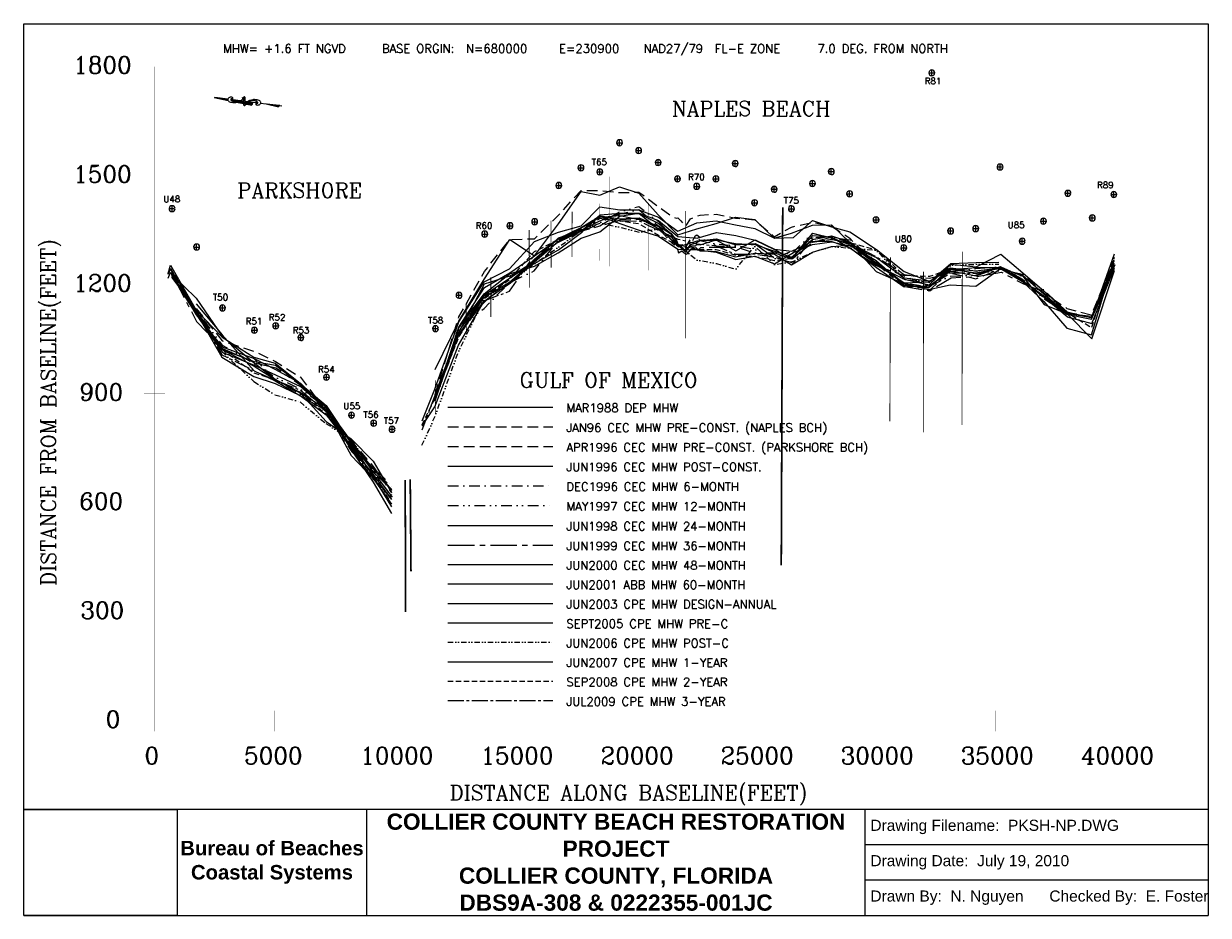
# Model space of a CAD drawing. Extents: x 1020 to 14918, y 22 to 10486.
import ezdxf

# ---------------------------------------------------------------- set-up
doc = ezdxf.new("R2010")
doc.units = 0
doc.header["$LTSCALE"] = 250
doc.header["$MEASUREMENT"] = 0
for name, pattern in [('CENTER', [2, 1.25, -0.25, 0.25, -0.25]), ('CENTER2', [1.125, 0.75, -0.125, 0.125, -0.125]), ('DASHDOT', [1, 0.5, -0.25, 0, -0.25]), ('DASHED', [0.75, 0.5, -0.25]), ('DASHED2', [0.375, 0.25, -0.125]), ('DIVIDE', [1.25, 0.5, -0.25, 0, -0.25, 0, -0.25]), ('DIVIDE2', [0.625, 0.25, -0.125, 0, -0.125, 0, -0.125])]:
    doc.linetypes.add(name, pattern=pattern)
for name, color, linetype in [('1988-03-DEP-MHW', 7, 'CONTINUOUS'), ('1996-01-CEC-MHW-PRE-C', 1, 'DASHED'), ('1996-04-CEC-MHW-PRE-C', 6, 'DASHED'), ('1996-06-CEC-MHW-POST-C', 3, 'CONTINUOUS'), ('1996-12-CEC-MHW-6MOS', 4, 'DASHDOT'), ('1997-05-CEC-MHW-12MOS', 5, 'DIVIDE'), ('1998-06-CEC-MHW-24MOS', 6, 'CONTINUOUS'), ('1999-06_CEC_MHW_36MOS', 7, 'CONTINUOUS'), ('2000-06-CEC-MHW-48MOS', 30, 'CONTINUOUS'), ('2001-06-ABB-MHW-60MOS', 7, 'CONTINUOUS'), ('2003-06-CPE-MHW-ANNUAL', 5, 'CONTINUOUS'), ('2005-09 CPE MHW PRE-C', 7, 'CONTINUOUS'), ('2006-06 CPE MHW POST-C', 3, 'DIVIDE2'), ('2007-06 CPE MHW 1-YEAR', 4, 'CONTINUOUS'), ('2008-09 CPE MHW 2-YEAR', 6, 'DASHED2'), ('2009-07 CPE MHW 3-YEAR', 8, 'CENTER2'), ('DEP-MONUMENTS', 7, 'CONTINUOUS'), ('DOCTOR-JETTY', 1, 'CONTINUOUS'), ('LABELS-GENERAL', 7, 'CONTINUOUS'), ('PCG-18-1', 5, 'CONTINUOUS'), ('PCG-21-1', 5, 'CONTINUOUS'), ('PCG-21-2', 5, 'CONTINUOUS'), ('PCG-22-1', 5, 'CONTINUOUS'), ('PIER(NAPLES)', 7, 'CONTINUOUS'), ('RG-15-4', 40, 'CONTINUOUS'), ('RG-15-8', 40, 'CONTINUOUS'), ('RG-16-1', 40, 'CONTINUOUS'), ('RG-16-3', 40, 'CONTINUOUS'), ('RG-16-7', 40, 'CONTINUOUS'), ('RG-17-3', 40, 'CONTINUOUS'), ('SIGNATURE', 7, 'CONTINUOUS'), ('STORMWATER-OUTFALL', 202, 'CONTINUOUS')]:
    doc.layers.add(name, color=color, linetype=linetype)
doc.styles.get("Standard").update_dxf_attribs({"font": 'complex.shx'})
doc.styles.add('STYLE1', font='arial.ttf')
picture_1 = doc.add_image_def('image1.tif', size_in_pixel=(660, 456))

msp = doc.modelspace()

# ---------------------------------------------------------------- linework, layer by layer
at = {"layer": '1988-03-DEP-MHW', "color": 7, "linetype": 'Continuous', "flags": 128}
for points in [[(5849, 6426), (6125, 6996), (6425, 7491), (6723, 7955), (7012, 7761), (7294, 8137), (7559, 8518), (7780, 8474), (8012, 8571), (8237, 8496), (8465, 8241), (8693, 8008), (8918, 8080), (9144, 8139), (9370, 8214), (9596, 8188), (9826, 7968), (10028, 8026), (10275, 8120), (10497, 8124), (10712, 7917), (11022, 7579), (11346, 7432), (11638, 7365), (11890, 7422), (12192, 7404), (12479, 7612), (12737, 7460), (12987, 7224), (13258, 6913), (13546, 6833), (13813, 7719)], [(2755, 7547), (3044, 7266), (3350, 6820), (3724, 6507), (3972, 6315), (4267, 6149), (4568, 5816), (4864, 5615), (5122, 5350), (5336, 4984)], [(5995, 5987), (7227, 5987)]]:
    msp.add_lwpolyline(points, dxfattribs=at)
at = {"layer": '1996-01-CEC-MHW-PRE-C', "color": 1, "linetype": 'DASHED', "flags": 128}
for points in [[(5846, 6135), (6125, 7045), (6426, 7579), (6723, 7952), (7013, 7962), (7295, 8238), (7559, 8530), (7780, 8528), (8013, 8504), (8236, 8509), (8465, 8342), (8617, 8228), (8673, 8202), (8693, 8209), (8730, 8172), (8772, 8115), (8789, 8113), (8842, 8194), (8899, 8222), (8917, 8225), (8955, 8239), (9144, 8250), (9371, 8204), (9596, 8184), (9826, 7985), (10027, 8099), (10275, 8156), (10497, 8109), (10712, 7969), (11022, 7650), (11346, 7529), (11638, 7406), (11891, 7559), (12191, 7493), (12479, 7606), (12737, 7548), (12987, 7326), (13260, 7144), (13548, 7068), (13813, 7708)], [(5995, 5756), (7227, 5756)], [(5337, 4961), (5341, 4957)]]:
    msp.add_lwpolyline(points, dxfattribs=at)
at = {"layer": '1996-04-CEC-MHW-PRE-C', "color": 6, "linetype": 'DASHED', "flags": 128}
for points in [[(3043, 7145), (3350, 6765), (3725, 6641), (3973, 6521), (4268, 6337), (4569, 5939), (4863, 5592), (5122, 5288), (5336, 4982)], [(5995, 5524), (7227, 5524)]]:
    msp.add_lwpolyline(points, dxfattribs=at)
at = {"layer": '1996-06-CEC-MHW-POST-C', "color": 3, "linetype": 'Continuous', "flags": 128}
for points in [[(5846, 6096), (6124, 6915), (6424, 7314), (6720, 7549), (7011, 7639), (7291, 7796), (7561, 7968), (7781, 8043), (8014, 8227), (8237, 8264), (8466, 8074), (8617, 7986), (8674, 7905), (8694, 7881), (8731, 7876), (8773, 7832), (8790, 7836), (8844, 7867), (8900, 7856), (8919, 7846), (8956, 7822), (9145, 7811), (9372, 7751), (9597, 7792), (9827, 7781), (10029, 7657), (10276, 7804), (10498, 7872), (10712, 7885), (11021, 7708), (11346, 7419), (11638, 7384), (11891, 7621), (12191, 7587), (12479, 7620), (12737, 7471), (12987, 7293), (13259, 7075), (13547, 7019), (13813, 7643)], [(3044, 7197), (3350, 6835), (3723, 6413), (3971, 6294), (4267, 6119), (4569, 5948), (4863, 5573), (5122, 5261), (5337, 5007)], [(5995, 5295), (7227, 5295)]]:
    msp.add_lwpolyline(points, dxfattribs=at)
at = {"layer": '1996-12-CEC-MHW-6MOS', "color": 4, "linetype": 'DASHDOT', "flags": 128}
for points in [[(5845, 6054), (6124, 6927), (6422, 7145), (6719, 7446), (7010, 7584), (7292, 7943), (7561, 8069), (7781, 8114), (8013, 8253), (8237, 8304), (8465, 8113), (8618, 7950), (8674, 7891), (8694, 7862), (8731, 7859), (8773, 7895), (8790, 7862), (8843, 7955), (8900, 7973), (8918, 7986), (8956, 7940), (9145, 7902), (9372, 7879), (9597, 7840), (9827, 7727), (10028, 7817), (10276, 7926), (10498, 7981), (10712, 7950), (11021, 7700), (11346, 7442), (11638, 7399), (11890, 7523), (12191, 7534), (12479, 7636), (12737, 7486), (12987, 7262), (13259, 7084), (13547, 7052), (13813, 7665)], [(3724, 6553), (3972, 6311), (4267, 6139), (4569, 5980), (4863, 5542), (5122, 5275), (5337, 5065)], [(5995, 5064), (7227, 5064)]]:
    msp.add_lwpolyline(points, dxfattribs=at)
at = {"layer": '1997-05-CEC-MHW-12MOS', "color": 5, "linetype": 'DIVIDE', "flags": 128}
for points in [[(5846, 6058), (6124, 6899), (6423, 7213), (6720, 7512), (7011, 7700), (7292, 7939), (7561, 8036), (7781, 8149), (8013, 8280), (8237, 8339), (8465, 8167), (8617, 8006), (8674, 7941), (8694, 7897), (8731, 7891), (8773, 7896), (8790, 7853), (8844, 7896), (8899, 7995), (8918, 8006), (8956, 7978), (9145, 7880), (9372, 7870), (9597, 7797), (9827, 7798), (10028, 7785), (10276, 8029), (10498, 7966), (10712, 7903), (11022, 7677), (11346, 7443), (11638, 7350), (11891, 7577), (12191, 7611), (12479, 7633), (12737, 7520), (12987, 7363), (13259, 7102), (13547, 7043), (13813, 7704)], [(2755, 7513), (3043, 7125), (3349, 6713), (3724, 6500), (3972, 6339), (4267, 6198), (4569, 5992), (4863, 5558), (5122, 5242), (5337, 5050)], [(5995, 4832), (7227, 4832)]]:
    msp.add_lwpolyline(points, dxfattribs=at)
at = {"layer": '1998-06-CEC-MHW-24MOS', "color": 6, "linetype": 'Continuous', "flags": 128}
for points in [[(5846, 6086), (6124, 6836), (6423, 7277), (6719, 7451), (7011, 7705), (7293, 7974), (7561, 8057), (7781, 8174), (8013, 8259), (8237, 8257), (8465, 8146), (8617, 8023), (8674, 7935), (8694, 7892), (8731, 7854), (8773, 7817), (8790, 7811), (8844, 7877), (8900, 7880), (8918, 7894), (8956, 7889), (9145, 7948), (9372, 7905), (9597, 7896), (9827, 7816), (10029, 7747), (10276, 7954), (10498, 7998), (10712, 7924), (11022, 7680), (11346, 7440), (11638, 7391), (11891, 7605), (12191, 7563), (12479, 7615), (12737, 7534), (12987, 7317), (13259, 7087), (13547, 7038), (13813, 7680)], [(2755, 7560), (3043, 7069), (3349, 6694), (3724, 6558), (3973, 6426), (4268, 6268), (4569, 5955), (4863, 5515), (5122, 5261), (5337, 5014)], [(5995, 4598), (7227, 4598)]]:
    msp.add_lwpolyline(points, dxfattribs=at)
at = {"layer": '1999-06_CEC_MHW_36MOS', "color": 8, "linetype": 'CENTER', "flags": 128}
for points in [[(5853, 6081), (6131, 6852), (6431, 7242), (6727, 7440), (7019, 7698), (7301, 7939), (7569, 8054), (7790, 8116), (8023, 8183), (8247, 8193), (8475, 8078), (8627, 7911), (8684, 7873), (8703, 7795), (8740, 7821), (8783, 7786), (8800, 7780), (8853, 7844), (8909, 7860), (8928, 7821), (8966, 7860), (9155, 7864), (9382, 7863), (9607, 7898), (9837, 7728), (10039, 7729), (10286, 7931), (10509, 7955), (10723, 7905), (11033, 7663), (11357, 7400), (11649, 7352), (11902, 7504), (12203, 7519), (12491, 7569), (12749, 7434), (12999, 7333), (13272, 7088), (13560, 7046), (13826, 7659)], [(2760, 7552), (3048, 6989), (3354, 6675), (3730, 6505), (3979, 6449), (4274, 6238), (4575, 5930), (4869, 5461), (5128, 5215), (5343, 4930)], [(5995, 4368), (7227, 4368)]]:
    msp.add_lwpolyline(points, dxfattribs=at)
at = {"layer": '2000-06-CEC-MHW-48MOS', "color": 30, "linetype": 'Continuous', "flags": 128}
for points in [[(5848, 6135), (6125, 6873), (6425, 7304), (6721, 7498), (7013, 7692), (7294, 7934), (7563, 8091), (7783, 8217), (8016, 8233), (8240, 8189), (8468, 8112), (8620, 8016), (8677, 7942), (8697, 7889), (8734, 7852), (8776, 7832), (8793, 7832), (8846, 7895), (8903, 7909), (8921, 7922), (8959, 7945), (9148, 7945), (9375, 7821), (9600, 7950), (9830, 7840), (10032, 7815), (10279, 7933), (10502, 7928), (10716, 7854), (11026, 7625), (11350, 7399), (11642, 7411), (11895, 7587), (12196, 7525), (12483, 7633), (12742, 7470), (12992, 7276), (13261, 7049), (13264, 7045), (13552, 6968), (13818, 7615)], [(2755, 7542), (3043, 7088), (3349, 6661), (3725, 6522), (3974, 6478), (4268, 6261), (4570, 6007), (4864, 5563), (5122, 5169), (5336, 4815)], [(5995, 4140), (7227, 4140)]]:
    msp.add_lwpolyline(points, dxfattribs=at)
at = {"layer": '2001-06-ABB-MHW-60MOS', "color": 7, "linetype": 'Continuous', "flags": 128}
for points in [[(5847, 6087), (6125, 6861), (6426, 7431), (6722, 7528), (7013, 7672), (7294, 7830), (7563, 8035), (7783, 8229), (8016, 8196), (8240, 8206), (8468, 8107), (8697, 7868), (8921, 7938), (9148, 7961), (9375, 7890), (9600, 7907), (9830, 7797), (10032, 7726), (10279, 8001), (10501, 7981), (10716, 7853), (11025, 7649), (11350, 7486), (11643, 7422), (11896, 7665), (12195, 7634), (12483, 7782), (12741, 7561), (12991, 7346), (13264, 7104), (13552, 7035), (13818, 7785)], [(2755, 7545), (3043, 7114), (3349, 6664), (3724, 6467), (3972, 6311), (4268, 6156), (4570, 5961), (4863, 5483), (5122, 5105), (5336, 4737)], [(5995, 3911), (7227, 3911)]]:
    msp.add_lwpolyline(points, dxfattribs=at)
at = {"layer": '2003-06-CPE-MHW-ANNUAL', "color": 5, "linetype": 'Continuous', "flags": 128}
for points in [[(5847, 6066), (6126, 6923), (6426, 7390), (6722, 7563), (7014, 7763), (7295, 7961), (7563, 8054), (7783, 8242), (8016, 8262), (8240, 8261), (8468, 8178), (8696, 7989), (8921, 7969), (9147, 8036), (9374, 8000), (9600, 7947), (9830, 7835), (10032, 7729), (10279, 8028), (10501, 7974), (10716, 7891), (11025, 7662), (11350, 7443), (11643, 7456), (11895, 7622), (12195, 7554), (12483, 7624), (12741, 7522), (12992, 7192), (13264, 7079), (13550, 6788), (13819, 7588)], [(2755, 7532), (3043, 7074), (3349, 6631), (3724, 6479), (3973, 6366), (4268, 6228), (4570, 5957), (4863, 5417), (5122, 5150), (5337, 4848)], [(5995, 3683), (7227, 3683)]]:
    msp.add_lwpolyline(points, dxfattribs=at)
at = {"layer": '2005-09 CPE MHW PRE-C', "flags": 128}
for points in [[(5696, 5826), (5843, 6198), (6124, 6985), (6424, 7457), (6720, 7607), (7012, 7928), (7293, 8040), (7561, 8113), (7781, 8337), (8014, 8303), (8238, 8301), (8466, 8214), (8694, 8051), (8918, 8147), (9145, 8171), (9372, 8125), (9597, 8083), (9828, 7968), (10051, 7976), (10274, 8175), (10499, 8103), (10714, 8044), (11024, 7836), (11348, 7579), (11652, 7462), (11898, 7670), (12193, 7685), (12462, 7686)], [(2716, 7553), (2743, 7651), (3042, 7124), (3348, 6808), (3722, 6574), (3971, 6503), (4266, 6263), (4568, 5982), (4862, 5582), (5120, 5222), (5335, 5023)], [(5995, 3455), (7227, 3455)]]:
    msp.add_lwpolyline(points, dxfattribs=at)
at = {"layer": '2006-06 CPE MHW POST-C', "flags": 128}
for points in [[(5693, 5538), (5841, 5866), (6121, 6638), (6423, 7263), (6719, 7450), (7010, 7668), (7292, 7862), (7561, 8060), (7782, 8146), (8014, 8097), (8239, 8039), (8466, 8077), (8695, 7888), (8920, 7713), (9147, 7671), (9374, 7606), (9598, 7873), (9829, 7660), (10052, 7698), (10275, 7804), (10500, 7872), (10714, 7852), (11024, 7827), (11348, 7487), (11652, 7451), (11898, 7651), (12193, 7662), (12462, 7663)], [(5995, 3227), (7227, 3227)]]:
    msp.add_lwpolyline(points, dxfattribs=at)
at = {"layer": '2006-06 CPE MHW POST-C'}
msp.add_lwpolyline([(2715, 7499), (2743, 7570), (3042, 7094), (3346, 6638), (3720, 6286), (3968, 6132), (4264, 6047), (4566, 5795), (4862, 5602), (5120, 5241), (5334, 4846)], dxfattribs=at)
at = {"layer": '2007-06 CPE MHW 1-YEAR', "flags": 128}
for points in [[(5695, 5765), (5842, 5990), (6122, 6714), (6422, 7231), (6718, 7439), (7011, 7723), (7293, 7963), (7561, 8094), (7781, 8228), (8014, 8142), (8239, 8062), (8467, 7994), (8695, 7841), (8920, 7830), (9146, 7804), (9374, 7720), (9598, 7757), (9829, 7668), (10052, 7801), (10275, 7895), (10500, 7924), (10714, 7879), (11024, 7743), (11348, 7504), (11652, 7467), (11898, 7602), (12194, 7626), (12462, 7623)], [(2716, 7564), (2742, 7562), (3042, 7096), (3346, 6571), (3721, 6345), (3969, 6264), (4265, 6121), (4567, 5897), (4861, 5517), (5120, 5195), (5334, 4901)], [(5995, 2998), (7227, 2998)]]:
    msp.add_lwpolyline(points, dxfattribs=at)
at = {"layer": '2008-09 CPE MHW 2-YEAR', "flags": 128}
for points in [[(5695, 5779), (5842, 6084), (6122, 6803), (6423, 7284), (6719, 7482), (7011, 7811), (7293, 7953), (7561, 8091), (7781, 8232), (8014, 8174), (8239, 8138), (8466, 8005), (8695, 7888), (8920, 7835), (9146, 7836), (9373, 7770), (9598, 7755), (9829, 7707), (10052, 7737), (10275, 7923), (10500, 7959), (10714, 7918), (11024, 7830), (11348, 7536), (11651, 7521), (11898, 7616), (12194, 7583), (12462, 7617), (12740, 7488), (12990, 7265), (13262, 7095), (13549, 6920), (13816, 7741)], [(5995, 2770), (7227, 2770)]]:
    msp.add_lwpolyline(points, dxfattribs=at)
at = {"layer": '2008-09 CPE MHW 2-YEAR'}
msp.add_lwpolyline([(2716, 7564), (2743, 7617), (3042, 7125), (3347, 6665), (3721, 6389), (3970, 6307), (4265, 6161), (4567, 5906), (4861, 5527), (5120, 5169), (5334, 4903)], dxfattribs=at)
at = {"layer": '2009-07 CPE MHW 3-YEAR', "flags": 128}
for points in [[(5695, 5718), (5843, 6114), (6123, 6823), (6422, 7235), (6718, 7345), (7011, 7768), (7293, 7922), (7561, 8049), (7781, 8203), (8014, 8166), (8238, 8175), (8466, 8061), (8695, 7959), (8919, 7903), (9146, 7879), (9373, 7780), (9598, 7784), (9829, 7746), (10052, 7676), (10274, 7973), (10500, 7994), (10714, 7912), (11024, 7750), (11348, 7544), (11646, 7498), (11894, 7562), (12194, 7559), (12462, 7584)], [(2716, 7546), (2743, 7606), (3042, 7112), (3346, 6600), (3721, 6414), (3970, 6305), (4265, 6185), (4567, 5933), (4861, 5494), (5119, 5141), (5335, 4929)], [(5995, 2542), (7227, 2542)]]:
    msp.add_lwpolyline(points, dxfattribs=at)
at = {"layer": 'DEP-MONUMENTS', "color": 1, "linetype": 'Continuous'}
for p, q in [((11644, 9909), (11704, 9909)), ((11674, 9879), (11674, 9939)), ((7981, 9089), (8041, 9089)), ((8011, 9059), (8011, 9119)), ((8205, 8997), (8265, 8997)), ((8235, 8967), (8235, 9027)), ((7528, 8795), (7588, 8795)), ((7558, 8765), (7558, 8825)), ((7779, 8718), (7779, 8778)), ((8433, 8856), (8493, 8856)), ((8463, 8826), (8463, 8886)), ((9338, 8844), (9398, 8844)), ((9368, 8814), (9368, 8874)), ((10495, 8720), (10495, 8780)), ((12445, 8804), (12505, 8804)), ((12475, 8774), (12475, 8834)), ((7298, 8558), (7298, 8618)), ((7749, 8748), (7809, 8748)), ((8661, 8665), (8721, 8665)), ((8691, 8635), (8691, 8695)), ((9112, 8665), (9172, 8665)), ((9142, 8635), (9142, 8695)), ((10274, 8581), (10274, 8641)), ((10465, 8750), (10525, 8750)), ((7268, 8588), (7328, 8588)), ((8886, 8577), (8946, 8577)), ((8916, 8547), (8916, 8607)), ((9794, 8543), (9854, 8543)), ((9824, 8513), (9824, 8573)), ((10244, 8611), (10304, 8611)), ((10680, 8489), (10740, 8489)), ((10710, 8459), (10710, 8519)), ((13241, 8495), (13301, 8495)), ((13271, 8465), (13271, 8525)), ((13780, 8481), (13840, 8481)), ((13810, 8451), (13810, 8511)), ((2761, 8285), (2761, 8345)), ((9565, 8384), (9625, 8384)), ((9595, 8354), (9595, 8414)), ((10027, 8284), (10027, 8344)), ((2731, 8315), (2791, 8315)), ((9997, 8314), (10057, 8314)), ((11020, 8154), (11020, 8214)), ((13527, 8206), (13587, 8206)), ((13557, 8176), (13557, 8236)), ((6695, 8115), (6755, 8115)), ((6725, 8085), (6725, 8145)), ((6985, 8162), (7045, 8162)), ((7015, 8132), (7015, 8192)), ((10990, 8184), (11050, 8184)), ((11895, 8023), (11895, 8083)), ((12159, 8081), (12219, 8081)), ((12189, 8051), (12189, 8111)), ((12954, 8169), (13014, 8169)), ((12984, 8139), (12984, 8199)), ((6399, 8017), (6459, 8017)), ((6429, 7987), (6429, 8047)), ((11865, 8053), (11925, 8053)), ((12705, 7932), (12765, 7932)), ((12735, 7902), (12735, 7962)), ((3019, 7865), (3079, 7865)), ((3049, 7835), (3049, 7895)), ((11315, 7856), (11375, 7856)), ((11345, 7826), (11345, 7886)), ((6097, 7299), (6157, 7299)), ((6127, 7269), (6127, 7329)), ((3323, 7150), (3383, 7150)), ((3353, 7120), (3353, 7180)), ((3977, 6910), (3977, 6970)), ((3697, 6889), (3757, 6889)), ((3727, 6859), (3727, 6919)), ((3947, 6940), (4007, 6940)), ((4272, 6772), (4272, 6832)), ((5822, 6907), (5882, 6907)), ((5852, 6877), (5852, 6937)), ((4242, 6802), (4302, 6802)), ((4542, 6338), (4602, 6338)), ((4572, 6308), (4572, 6368)), ((4836, 5892), (4896, 5892)), ((4866, 5862), (4866, 5922)), ((5096, 5798), (5156, 5798)), ((5126, 5768), (5126, 5828)), ((5312, 5726), (5372, 5726)), ((5342, 5696), (5342, 5756))]:
    msp.add_line(p, q, dxfattribs=at)
at = {"layer": 'DEP-MONUMENTS', "color": 7, "linetype": 'Continuous'}
for centre in [(11674, 9909), (8011, 9089), (8235, 8997), (7558, 8795), (7779, 8748), (8463, 8856), (9368, 8844), (10495, 8750), (12475, 8804), (7298, 8588), (8691, 8665), (9142, 8665), (10274, 8611), (8916, 8577), (9824, 8543), (10710, 8489), (13271, 8495), (13810, 8481), (2761, 8315), (9595, 8384), (10027, 8314), (11020, 8184), (12984, 8169), (13557, 8206), (6725, 8115), (7015, 8162), (11895, 8053), (12189, 8081), (6429, 8017), (12735, 7932), (3049, 7865), (11345, 7856), (6127, 7299), (3353, 7150), (3977, 6940), (3727, 6889), (4272, 6802), (5852, 6907), (4572, 6338), (4866, 5892), (5126, 5798), (5342, 5726)]:
    msp.add_arc(centre, 35, 0, 359, dxfattribs=at)
at = {"layer": 'DOCTOR-JETTY', "color": 1, "linetype": 'Continuous', "const_width": 20}
for points in [[(5555, 5140), (5564, 4058)], [(5496, 5130), (5501, 3582)]]:
    msp.add_lwpolyline(points, dxfattribs=at)
at = {"layer": 'LABELS-GENERAL'}
for p, q in [((3256, 9619), (3417, 9599)), ((3256, 9619), (3418, 9586)), ((3417, 9599), (3264, 9618)), ((3417, 9597), (3283, 9614)), ((3417, 9596), (3303, 9610)), ((3417, 9594), (3323, 9606)), ((3417, 9592), (3343, 9602)), ((3417, 9591), (3362, 9598)), ((3417, 9589), (3382, 9594)), ((3418, 9588), (3402, 9590)), ((3451, 9595), (3601, 9577)), ((3560, 9581), (3451, 9595)), ((3556, 9580), (3452, 9593)), ((3552, 9579), (3453, 9591)), ((3549, 9578), (3454, 9589)), ((3597, 9618), (3593, 9614)), ((3603, 9625), (3597, 9618)), ((3544, 9577), (3455, 9588)), ((3540, 9576), (3456, 9586)), ((3536, 9575), (3459, 9584)), ((3531, 9574), (3461, 9582)), ((3527, 9573), (3464, 9580)), ((3520, 9572), (3468, 9578)), ((3512, 9571), (3474, 9576)), ((3475, 9575), (3486, 9573)), ((3499, 9571), (3494, 9572)), ((3525, 9565), (3538, 9562)), ((3599, 9556), (3526, 9565)), ((3600, 9557), (3531, 9566)), ((3600, 9559), (3535, 9567)), ((3538, 9562), (3599, 9550)), ((3600, 9561), (3539, 9568)), ((3599, 9554), (3540, 9562)), ((3600, 9562), (3542, 9569)), ((3600, 9564), (3545, 9570)), ((3600, 9565), (3547, 9572)), ((3600, 9567), (3550, 9573)), ((3600, 9568), (3553, 9574)), ((3601, 9570), (3556, 9575)), ((3601, 9571), (3558, 9577)), ((3601, 9573), (3560, 9578)), ((3599, 9553), (3560, 9558)), ((3601, 9575), (3563, 9579)), ((3601, 9576), (3565, 9581)), ((3599, 9551), (3580, 9554)), ((3700, 9545), (3615, 9555)), ((3700, 9544), (3615, 9554)), ((3699, 9542), (3615, 9552)), ((3699, 9540), (3615, 9551)), ((3699, 9539), (3615, 9549)), ((3699, 9537), (3615, 9548)), ((3615, 9546), (3698, 9530)), ((3705, 9554), (3616, 9565)), ((3704, 9552), (3616, 9563)), ((3703, 9551), (3616, 9562)), ((3702, 9550), (3616, 9560)), ((3701, 9548), (3616, 9559)), ((3701, 9547), (3616, 9557)), ((3616, 9527), (3622, 9534)), ((3645, 9569), (3617, 9573)), ((3643, 9568), (3617, 9571)), ((3642, 9566), (3617, 9569)), ((3707, 9557), (3617, 9568)), ((3706, 9555), (3617, 9566)), ((3618, 9575), (3620, 9574)), ((3647, 9570), (3618, 9574)), ((3699, 9536), (3619, 9546)), ((3620, 9574), (3648, 9571)), ((3622, 9534), (3625, 9538)), ((3698, 9534), (3639, 9542)), ((3709, 9558), (3642, 9566)), ((3710, 9560), (3645, 9568)), ((3712, 9561), (3647, 9569)), ((3714, 9562), (3650, 9570)), ((3651, 9571), (3661, 9569)), ((3698, 9533), (3658, 9538)), ((3661, 9569), (3715, 9563)), ((3698, 9531), (3678, 9534)), ((3698, 9530), (3698, 9530)), ((3715, 9563), (3766, 9556)), ((3800, 9552), (3864, 9545)), ((3864, 9545), (4025, 9525)), ((3864, 9545), (4010, 9509)), ((4021, 9525), (3869, 9543)), ((4017, 9523), (3882, 9540)), ((4015, 9522), (3895, 9537)), ((4014, 9521), (3908, 9534)), ((4013, 9519), (3921, 9531)), ((4012, 9518), (3934, 9527)), ((4011, 9516), (3947, 9524)), ((4010, 9515), (3961, 9521)), ((4010, 9513), (3974, 9518)), ((4010, 9512), (3987, 9515)), ((4010, 9510), (4000, 9511)), ((4025, 9525), (4050, 9522))]:
    msp.add_line(p, q, dxfattribs=at)
at = {"layer": 'LABELS-GENERAL', "color": 7, "linetype": 'Continuous', "const_width": 1}
for points in [[(2433, 9981), (2677, 9981)], [(2555, 2303), (2555, 9981)], [(2555, 9981), (13826, 9981)], [(13826, 2303), (13826, 9981)], [(2433, 8701), (2677, 8701)], [(2433, 7422), (2677, 7422)], [(2433, 6142), (2677, 6142)], [(2433, 4862), (2677, 4862)], [(2433, 3582), (2677, 3582)], [(2555, 2425), (2555, 2181)], [(3963, 2425), (3963, 2181)], [(5372, 2425), (5372, 2181)], [(6781, 2425), (6781, 2181)], [(8191, 2425), (8191, 2181)], [(9599, 2425), (9599, 2181)], [(11008, 2425), (11008, 2181)], [(12417, 2425), (12417, 2181)], [(13826, 2425), (13826, 2181)], [(2433, 2303), (2677, 2303)], [(2555, 2303), (13826, 2303)]]:
    msp.add_lwpolyline(points, dxfattribs=at)
at = {"layer": 'LABELS-GENERAL'}
for centre, radius, start, end in [((3444, 9594), 27.8, 156.2347, 186.475), ((3437, 9593), 20.6, 186.475, 221.7692), ((3442, 9595), 24.9, 125.5083, 156.2347), ((3453, 9580), 44, 102.5381, 125.5083), ((3453, 9577), 47.1, 76.8516, 102.5381), ((3458, 9597), 7.35, 124.622, 159.4111), ((3461, 9596), 10.6, 159.4111, 188.2375), ((3464, 9597), 12.7, 188.2375, 215.6362), ((3459, 9597), 8.28, 92.3172, 124.622), ((3459, 9584), 20.7, 72.0427, 92.3172), ((3461, 9610), 12.7, 26.2423, 76.8516), ((3451, 9606), 23.6, 305.2452, 323.0252), ((3461, 9590), 15, 53.627, 72.0427), ((3460, 9588), 16.5, 36.0331, 53.627), ((3452, 9605), 22.5, 323.0252, 341.2344), ((3453, 9606), 22.2, 3.2292, 26.2423), ((3451, 9606), 24.3, 341.2344, 3.2292), ((3432, 9785), 244, 303.382, 307.3045), ((3553, 9626), 44.4, 307.3045, 322.3288), ((3591, 9620), 7.25, 184.7851, 220.0777), ((3588, 9617), 3.47, 220.0777, 272.0508), ((3504, 9664), 106, 322.3288, 332.0558), ((3588, 9630), 16.7, 272.0508, 281.1648), ((3588, 9629), 15.9, 281.1648, 290.5078), ((3590, 9624), 10.1, 290.5078, 302.7916), ((3600, 9609), 8.04, 108.9216, 124.3778), ((3599, 9611), 5.52, 72.5855, 108.9216), ((3600, 9613), 3.48, 26.3795, 72.5855), ((3607, 9621), 5.95, 109.4041, 136.5541), ((3595, 9611), 9.35, 10.9564, 26.3795), ((2851, 9658), 755, 354.7368, 355.8889), ((3589, 9610), 15.5, 359.0005, 10.9564), ((3501, 9611), 104, 355.8889, 359.0005), ((3609, 9615), 11.7, 90.0958, 109.4041), ((3609, 9621), 5.77, 54.3794, 90.0958), ((3605, 9615), 12.9, 30.7171, 54.3794), ((3592, 9607), 28.5, 15.8468, 30.7171), ((3596, 9609), 23.7, 359.555, 15.8468), ((2991, 9632), 630, 355.8056, 357.1285), ((3433, 9610), 187, 357.1285, 359.555), ((3744, 9378), 218, 99.7699, 107.2252), ((3725, 9488), 107, 88.2393, 99.7699), ((3722, 9365), 230, 80.3741, 88.2393), ((3745, 9504), 89, 64.9783, 80.3741), ((3451, 9606), 39.5, 221.7692, 244.9783), ((3472, 9651), 89, 244.9783, 260.3741), ((3476, 9605), 28, 215.6362, 234.0418), ((3496, 9790), 230, 260.3741, 268.2393), ((3490, 9626), 52.8, 234.0418, 249.4566), ((3495, 9638), 66.6, 249.4566, 263.1663), ((3509, 9755), 184, 263.1663, 269.6274), ((3492, 9667), 107, 268.2393, 279.7699), ((3509, 9667), 95.6, 269.6274, 278.5824), ((3473, 9776), 218, 279.7699, 287.2252), ((3501, 9720), 150, 278.5824, 282.4395), ((3411, 10127), 566, 282.4395, 284.4222), ((3504, 9677), 114, 287.2252, 297.5287), ((3534, 9647), 70.9, 284.4222, 292.7264), ((3506, 9673), 110, 297.5287, 303.382), ((3484, 9766), 200, 292.7264, 297.6709), ((4228, 9520), 630, 175.8056, 177.1285), ((3786, 9542), 187, 177.1285, 179.555), ((3623, 9543), 23.7, 179.555, 195.8468), ((3969, 9530), 371, 172.6725, 173.7774), ((3710, 9558), 110, 173.7774, 175.8056), ((3627, 9545), 28.5, 195.8468, 210.7171), ((3269, 9630), 336, 350.9718, 352.2673), ((3511, 9597), 92.6, 352.2673, 354.7368), ((3614, 9537), 12.9, 210.7171, 234.3794), ((3610, 9531), 5.77, 234.3794, 270.0958), ((3610, 9537), 11.7, 270.0958, 289.4041), ((3611, 9531), 5.95, 289.4041, 316.5541), ((3718, 9541), 104, 175.8889, 179.0005), ((3630, 9542), 15.5, 179.0005, 190.9564), ((4368, 9494), 755, 174.7368, 175.8889), ((3624, 9541), 9.35, 190.9564, 206.3795), ((3950, 9522), 336, 170.9718, 172.2673), ((3708, 9555), 92.6, 172.2673, 174.7368), ((3619, 9539), 3.48, 206.3795, 252.5855), ((3509, 9594), 110, 353.7774, 355.8056), ((3250, 9622), 371, 352.6725, 353.7774), ((3619, 9541), 5.52, 252.5855, 288.9216), ((3713, 9491), 106, 142.3288, 152.0558), ((3618, 9543), 8.04, 288.9216, 304.3778), ((3628, 9528), 10.1, 110.5078, 122.7916), ((3630, 9523), 15.9, 101.1648, 110.5078), ((3631, 9522), 16.7, 92.0508, 101.1648), ((3664, 9528), 44.4, 127.3045, 142.3288), ((3630, 9535), 3.47, 40.0777, 92.0508), ((3627, 9532), 7.25, 4.7851, 40.0777), ((3785, 9370), 244, 123.382, 127.3045), ((3733, 9389), 200, 112.7264, 117.6709), ((3711, 9482), 110, 117.5287, 123.382), ((3683, 9507), 70.9, 104.4222, 112.7264), ((3714, 9477), 114, 107.2252, 117.5287), ((3806, 9028), 566, 102.4395, 104.4222), ((3717, 9434), 150, 98.5824, 102.4395), ((3709, 9488), 95.6, 89.6274, 98.5824), ((3735, 9532), 37.1, 123.1394, 183.2647), ((3708, 9400), 184, 83.1663, 89.6274), ((3722, 9516), 66.6, 69.4566, 83.1663), ((3767, 9549), 24.3, 161.2344, 183.2292), ((3765, 9549), 22.2, 183.2292, 206.2423), ((3765, 9549), 22.5, 143.0252, 161.2344), ((3757, 9566), 16.5, 216.0331, 233.627), ((3727, 9529), 52.8, 54.0418, 69.4566), ((3756, 9544), 12.7, 206.2423, 256.8516), ((3766, 9549), 23.6, 125.2452, 143.0252), ((3756, 9565), 15, 233.627, 252.0427), ((3758, 9570), 20.7, 252.0427, 272.3172), ((3764, 9578), 47.1, 256.8516, 282.5381), ((3741, 9549), 28, 35.6362, 54.0418), ((3758, 9558), 8.28, 272.3172, 304.622), ((3759, 9557), 7.35, 304.622, 339.4111), ((3754, 9558), 12.7, 8.2375, 35.6362), ((3756, 9558), 10.6, 339.4111, 8.2375), ((3765, 9575), 44, 282.5381, 305.5083), ((3766, 9549), 39.5, 41.7692, 64.9783), ((3776, 9559), 24.9, 305.5083, 336.2347), ((3780, 9561), 20.6, 6.475, 41.7692), ((3773, 9560), 27.8, 336.2347, 6.475), ((4023, 9511), 13.3, 83.0614, 191.1897)]:
    msp.add_arc(centre, radius, start, end, dxfattribs=at)
at = {"layer": 'PCG-18-1', "color": 5, "linetype": 'Continuous', "const_width": 10}
msp.add_lwpolyline([(8787, 8286), (8786, 6792)], dxfattribs=at)
at = {"layer": 'PCG-21-1', "color": 5, "linetype": 'Continuous', "const_width": 10}
msp.add_lwpolyline([(11189, 7742), (11182, 5821)], dxfattribs=at)
at = {"layer": 'PCG-21-2', "color": 5, "linetype": 'Continuous', "const_width": 10}
msp.add_lwpolyline([(11576, 7575), (11575, 5692)], dxfattribs=at)
at = {"layer": 'PCG-22-1', "color": 5, "linetype": 'Continuous', "const_width": 10}
msp.add_lwpolyline([(12032, 7810), (12028, 5775)], dxfattribs=at)
at = {"layer": 'PIER(NAPLES)', "color": 7, "linetype": 'Continuous', "const_width": 20}
msp.add_lwpolyline([(9925, 8329), (9908, 4128)], dxfattribs=at)
at = {"layer": 'RG-15-4', "color": 7, "linetype": 'Continuous', "const_width": 10}
msp.add_lwpolyline([(5849, 6301), (5850, 5913)], dxfattribs=at)
at = {"layer": 'RG-15-8', "color": 7, "linetype": 'Continuous', "const_width": 10}
msp.add_lwpolyline([(6211, 7196), (6213, 6836)], dxfattribs=at)
at = {"layer": 'RG-16-1', "color": 7, "linetype": 'Continuous', "const_width": 10}
msp.add_lwpolyline([(6500, 7511), (6501, 7045)], dxfattribs=at)
at = {"layer": 'RG-16-3', "color": 7, "linetype": 'Continuous', "const_width": 10}
msp.add_lwpolyline([(6951, 8065), (6952, 7388)], dxfattribs=at)
at = {"layer": 'RG-16-7', "color": 7, "linetype": 'Continuous', "const_width": 10}
msp.add_lwpolyline([(7206, 8176), (7208, 7621)], dxfattribs=at)
at = {"layer": 'RG-17-3', "color": 7, "linetype": 'Continuous', "const_width": 10}
msp.add_lwpolyline([(7454, 8281), (7453, 7746)], dxfattribs=at)
at = {"layer": 'SIGNATURE', "color": 7, "linetype": 'Continuous'}
for p, q in [((1020, 1267), (7969, 1267)), ((5047, 22), (5047, 1267)), ((7969, 1267), (14918, 1267)), ((10891, 437), (10891, 1267)), ((10891, 852), (14918, 852)), ((10891, 22), (10891, 437)), ((10891, 437), (14918, 437)), ((1020, 22), (7969, 22)), ((7969, 22), (14918, 22))]:
    msp.add_line(p, q, dxfattribs=at)
for points in [[(1020, 22), (1020, 10486)], [(1020, 10486), (14918, 10486)], [(14918, 10486), (14918, 22)]]:
    msp.add_lwpolyline(points, dxfattribs=at)
at = {"layer": 'STORMWATER-OUTFALL', "color": 7, "linetype": 'Continuous', "const_width": 1}
for points in [[(7893, 8691), (7893, 7639)], [(7777, 8507), (7771, 7693)], [(8123, 8392), (8121, 7537)], [(8346, 8371), (8346, 7590)], [(7555, 8309), (7556, 7490)], [(8582, 8238), (8583, 7536)], [(8692, 8151), (8692, 7528)]]:
    msp.add_lwpolyline(points, dxfattribs=at)

# ---------------------------------------------------------------- texts
at = {"layer": '1988-03-DEP-MHW', "color": 7, "linetype": 'Continuous'}
msp.add_text('MAR1988 DEP MHW', height=100, dxfattribs=at).set_placement((7387, 5927))
at = {"layer": '1996-01-CEC-MHW-PRE-C', "color": 1, "linetype": 'DASHED'}
msp.add_text('JAN96 CEC MHW PRE-CONST. (NAPLES BCH)', height=100, dxfattribs=at).set_placement((7387, 5695))
at = {"layer": '1996-04-CEC-MHW-PRE-C', "color": 6, "linetype": 'DASHED'}
msp.add_text('APR1996 CEC MHW PRE-CONST. (PARKSHORE BCH)', height=100, dxfattribs=at).set_placement((7387, 5464))
at = {"layer": '1996-06-CEC-MHW-POST-C', "color": 3, "linetype": 'Continuous'}
msp.add_text('JUN1996 CEC MHW POST-CONST.', height=100, dxfattribs=at).set_placement((7387, 5234))
at = {"layer": '1996-12-CEC-MHW-6MOS', "color": 4, "linetype": 'DASHDOT'}
msp.add_text('DEC1996 CEC MHW 6-MONTH', height=100, dxfattribs=at).set_placement((7387, 5003))
at = {"layer": '1997-05-CEC-MHW-12MOS', "color": 5, "linetype": 'DIVIDE'}
msp.add_text('MAY1997 CEC MHW 12-MONTH', height=100, dxfattribs=at).set_placement((7387, 4772))
at = {"layer": '1998-06-CEC-MHW-24MOS', "color": 6, "linetype": 'Continuous'}
msp.add_text('JUN1998 CEC MHW 24-MONTH', height=100, dxfattribs=at).set_placement((7387, 4538))
at = {"layer": '1999-06_CEC_MHW_36MOS', "color": 8, "linetype": 'CENTER'}
msp.add_text('JUN1999 CEC MHW 36-MONTH', height=100, dxfattribs=at).set_placement((7387, 4307))
at = {"layer": '2000-06-CEC-MHW-48MOS', "color": 30, "linetype": 'Continuous'}
msp.add_text('JUN2000 CEC MHW 48-MONTH', height=100, dxfattribs=at).set_placement((7387, 4079))
at = {"layer": '2001-06-ABB-MHW-60MOS', "color": 7, "linetype": 'Continuous'}
msp.add_text('JUN2001 ABB MHW 60-MONTH', height=100, dxfattribs=at).set_placement((7387, 3851))
at = {"layer": '2003-06-CPE-MHW-ANNUAL', "color": 5, "linetype": 'Continuous'}
msp.add_text('JUN2003 CPE MHW DESIGN-ANNUAL', height=100, dxfattribs=at).set_placement((7387, 3623))
at = {"layer": '2005-09 CPE MHW PRE-C'}
msp.add_text('SEPT2005 CPE MHW PRE-C', height=100, dxfattribs=at).set_placement((7387, 3394))
at = {"layer": '2006-06 CPE MHW POST-C'}
msp.add_text('JUN2006 CPE MHW POST-C', height=100, dxfattribs=at).set_placement((7387, 3166))
at = {"layer": '2007-06 CPE MHW 1-YEAR'}
msp.add_text('JUN2007 CPE MHW 1-YEAR', height=100, dxfattribs=at).set_placement((7387, 2938))
at = {"layer": '2008-09 CPE MHW 2-YEAR'}
msp.add_text('SEP2008 CPE MHW 2-YEAR', height=100, dxfattribs=at).set_placement((7387, 2710))
at = {"layer": '2009-07 CPE MHW 3-YEAR'}
msp.add_text('JUL2009 CPE MHW 3-YEAR', height=100, dxfattribs=at).set_placement((7387, 2481))
at = {"layer": 'DEP-MONUMENTS', "color": 7, "linetype": 'Continuous'}
for s, p in [('R81', (11591, 9776)), ('T65', (7683, 8825)), ('R70', (8814, 8650)), ('R89', (13612, 8554)), ('U48', (2659, 8390)), ('T75', (9936, 8374)), ('R60', (6323, 8079)), ('U85', (12564, 8086)), ('U80', (11241, 7923)), ('T50', (3239, 7239)), ('R51', (3624, 6957)), ('R52', (3895, 7002)), ('T58', (5763, 6968)), ('R53', (4176, 6851)), ('R54', (4473, 6392)), ('U55', (4770, 5961)), ('T56', (5004, 5860)), ('T57', (5245, 5791))]:
    msp.add_text(s, height=75, dxfattribs=at).set_placement(p)
at = {"layer": 'LABELS-GENERAL', "color": 7, "linetype": 'Continuous'}
for s, height, p in [('MHW= +1.6 FT NGVD    BASE ORGIN:  N=680000   E=230900   NAD27/79  FL-E ZONE    7.0 DEG. FROM NORTH', 100, (3359, 10144)), ('1800', 200, (1601, 9901)), ('NAPLES BEACH', 175, (8625, 9402)), ('1500', 200, (1601, 8621)), ('PARKSHORE', 175, (3527, 8443)), ('1200', 200, (1601, 7342)), ('GULF OF MEXICO', 175, (6836, 6216)), (' 900', 200, (1535, 6062)), (' 600', 200, (1535, 4782)), (' 300', 200, (1548, 3502)), ('   0', 200, (1535, 2223)), (' 0', 200, (2300, 1796)), ('5000', 200, (3606, 1796)), ('10000', 200, (4969, 1796)), ('15000', 200, (6378, 1796)), ('20000', 200, (7788, 1796)), ('25000', 200, (9196, 1796)), ('30000', 200, (10605, 1796)), ('35000', 200, (12014, 1796)), ('40000', 200, (13423, 1796)), ('DISTANCE ALONG BASELINE(FEET)', 175, (6016, 1374))]:
    msp.add_text(s, height=height, dxfattribs=at).set_placement(p)
msp.add_text('DISTANCE FROM BASELINE(FEET)', height=175, rotation=90, dxfattribs=at).set_placement((1398, 3890))
at = {"layer": 'SIGNATURE', "color": 7, "linetype": 'Continuous', "attachment_point": 5}
for s, insert, char_height, width in [('{\\fArial|b1|i0|c0|p34;COLLIER COUNTY BEACH RESTORATION PROJECT\\PCOLLIER COUNTY, FLORIDA\\PDBS9A-308 & 0222355-001JC}', (7969, 645), 190, 5735.5), ('{\\FARIALBD.TTF;Bureau of Beaches Coastal Systems}', (3933, 644), 170, 2228.32)]:
    msp.add_mtext(s, dxfattribs=dict(at, insert=insert, char_height=char_height, width=width))
at = {"layer": 'SIGNATURE', "color": 7, "linetype": 'Continuous', "char_height": 130, "width": 4026.97, "attachment_point": 4, "style": 'STYLE1'}
for s, insert in [('Drawing Filename:  PKSH-NP.DWG', (10954, 1059)), ('Drawing Date:  July 19, 2010', (10954, 644)), ('Drawn By:  N. Nguyen      Checked By:  E. Foster', (10954, 229))]:
    msp.add_mtext(s, dxfattribs=dict(at, insert=insert))

# ---------------------------------------------------------------- pictures from other files: only their frames are drawn
at = {"layer": 'SIGNATURE', "color": 7, "linetype": 'Continuous'}
image = msp.add_image(picture_1, insert=(1020, 22), size_in_units=(1799, 1243), dxfattribs=at)
image.dxf.flags = 7

doc.saveas('drawing.dxf')
